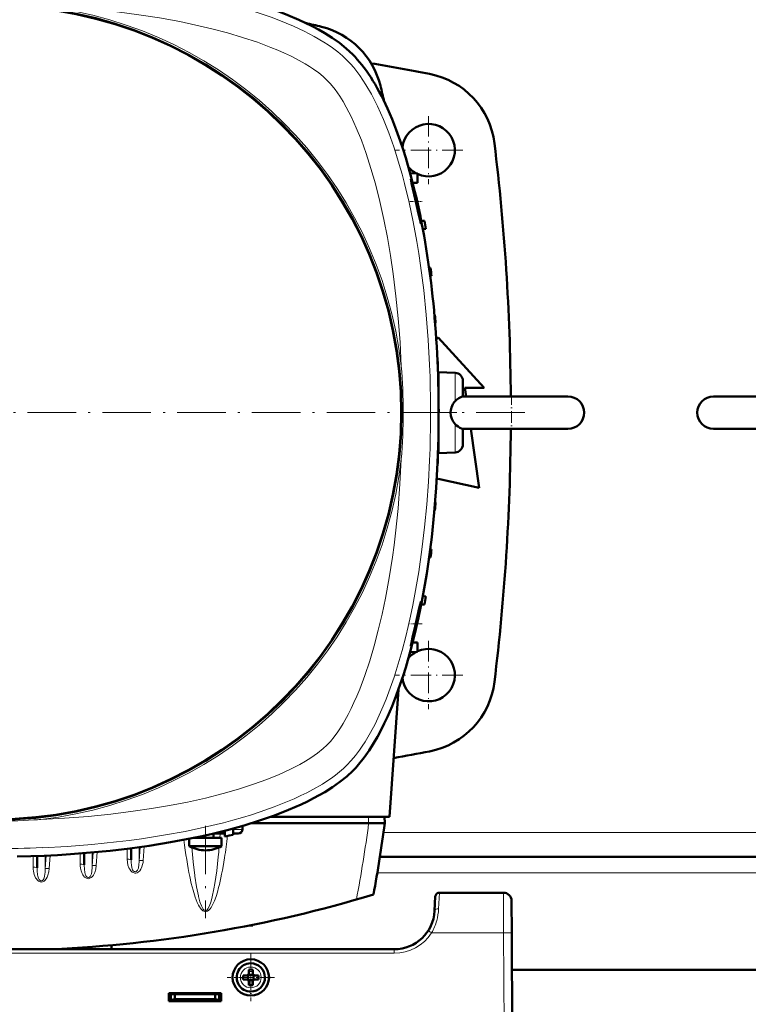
# Model space of a CAD drawing. Extents: x -1358 to 1757, y -1616 to 699.
# Tile 9 of 96: x -17 to 163, y -1415 to -1171. Entities that reach past the tile are written whole.
import ezdxf

# ---------------------------------------------------------------- set-up
doc = ezdxf.new("R2010")
doc.units = 0
doc.linetypes.add('DASHDOT', pattern=[18.5, 12, -3, 0.5, -3])

msp = doc.modelspace()

# ---------------------------------------------------------------- linework, layer by layer
at = {"color": 7, "linetype": 'DASHDOT', "lineweight": 18, "ltscale": 0.422498}
for p, q in [((84.29, -1195.14), (84.29, -1212.04)), ((84.29, -1325.14), (84.29, -1342.04))]:
    msp.add_line(p, q, dxfattribs=at)
at = {"color": 7, "linetype": 'DASHDOT', "lineweight": 18, "ltscale": 0.4225}
for p, q in [((92.74, -1203.59), (75.84, -1203.59)), ((92.74, -1333.59), (75.84, -1333.59))]:
    msp.add_line(p, q, dxfattribs=at)
at = {"color": 7, "lineweight": 50}
for p, q in [((79.73, -1209.29), (81.56, -1209.39)), ((81.56, -1209.39), (81.56, -1211.64)), ((80.37, -1211.7), (81.56, -1211.64)), ((83.29, -1221.09), (82.47, -1221.06)), ((83.58, -1223.09), (82.86, -1223.11)), ((84.4, -1232.7), (84.8, -1232.71)), ((84.68, -1234.73), (85.01, -1234.71)), ((85.72, -1244.33), (85.88, -1244.34)), ((85.89, -1246.34), (86.02, -1246.34)), ((86.19, -1250.46), (86.64, -1249.96)), ((86.64, -1249.96), (98.02, -1262.46)), ((86.5, -1255.96), (86.54, -1255.96)), ((86.58, -1257.97), (86.61, -1257.96)), ((90.85, -1258.73), (86.78, -1258.59)), ((86.78, -1278.59), (86.78, -1258.59)), ((86.78, -1260.96), (86.68, -1260.96)), ((92.78, -1264.6), (92.78, -1260.73)), ((93.27, -1262.46), (93.57, -1264.59)), ((98.02, -1262.46), (93.27, -1262.46)), ((92.75, -1264.59), (111.49, -1264.59)), ((98.07, -1264.59), (92.78, -1264.59)), ((118.78, -1264.59), (98.07, -1264.59)), ((111.49, -1264.59), (118.78, -1264.59)), ((154.78, -1264.59), (175.49, -1264.59)), ((162.07, -1264.59), (154.78, -1264.59)), ((180.78, -1264.59), (162.07, -1264.59)), ((92.75, -1272.59), (111.49, -1272.59)), ((92.78, -1276.02), (92.78, -1272.58)), ((94.7, -1272.59), (96.77, -1287.21)), ((111.49, -1272.59), (118.78, -1272.59)), ((154.78, -1272.59), (175.49, -1272.59)), ((86.78, -1276.21), (86.68, -1276.22)), ((92.78, -1276.45), (92.78, -1276.02)), ((86.58, -1279.21), (86.61, -1279.21)), ((86.78, -1278.59), (90.85, -1278.45)), ((86.5, -1281.22), (86.54, -1281.21)), ((86.64, -1284.96), (86.3, -1285.04)), ((96.77, -1287.21), (86.64, -1284.96)), ((85.89, -1290.84), (86.02, -1290.84)), ((85.72, -1292.85), (85.88, -1292.84)), ((84.4, -1304.48), (84.8, -1304.46)), ((84.68, -1302.45), (85.01, -1302.46)), ((83.58, -1314.09), (82.86, -1314.06)), ((83.29, -1316.09), (82.47, -1316.12)), ((80.37, -1325.48), (81.56, -1325.54)), ((81.56, -1327.79), (81.56, -1325.54)), ((79.73, -1327.89), (81.56, -1327.79)), ((76.83, -1337.16), (74.63, -1368.69)), ((69.43, -1370.29), (40.39, -1370.29)), ((74.63, -1368.69), (45.22, -1368.69)), ((69.43, -1370.29), (69.46, -1370.29)), ((69.46, -1370.29), (73.43, -1370.29)), ((73.39, -1368.69), (73.43, -1370.29)), ((31.08, -1373.89), (31.08, -1372.81)), ((31.18, -1372.79), (33.38, -1372.79)), ((33.88, -1372.79), (33.38, -1372.79)), ((33.91, -1373.53), (33.86, -1372.13)), ((35.96, -1371.57), (35.91, -1373.17)), ((37.18, -1372.79), (35.92, -1372.79)), ((38.23, -1370.94), (38.27, -1371.82)), ((25.08, -1375.92), (25.08, -1374.12)), ((32.37, -1373.89), (26.23, -1373.89)), ((27.08, -1373.89), (27.08, -1373.71)), ((33.08, -1373.89), (32.37, -1373.89)), ((33.08, -1375.92), (33.08, -1373.89)), ((-0.93, -1377.69), (-0.93, -1380.56)), ((10.69, -1376.47), (10.69, -1379.32)), ((26.81, -1375.92), (25.08, -1375.92)), ((32.37, -1375.92), (26.81, -1375.92)), ((32.37, -1375.92), (33.08, -1375.92)), ((-12.56, -1378.39), (-12.56, -1381.3)), ((201.32, -1378.59), (72.24, -1378.59)), ((102.82, -1387.48), (86.95, -1387.48)), ((85.95, -1388.42), (85.76, -1392)), ((104.82, -1389.47), (104.86, -1397.42)), ((40.79, -1395.59), (39.96, -1395.59)), ((40.79, -1395.42), (40.79, -1395.59)), ((105.29, -1479.48), (104.86, -1397.42)), ((75.78, -1401.48), (-122.2, -1401.48)), ((-3.1, -1401.48), (-3.1, -1401.17)), ((-2.31, -1401.48), (-2.31, -1401.12)), ((5.79, -1401.48), (5.79, -1400.49)), ((5.79, -1401.48), (5.79, -1400.49)), ((39.8, -1406.55), (39.8, -1407.47)), ((40.8, -1407.47), (40.8, -1406.55)), ((168.67, -1406.59), (104.91, -1406.59)), ((38.37, -1407.97), (39.3, -1407.97)), ((38.37, -1408.97), (39.3, -1408.97)), ((39.66, -1407.84), (39.65, -1407.83)), ((39.66, -1409.11), (39.65, -1409.12)), ((39.66, -1407.84), (39.66, -1409.11)), ((40.93, -1407.84), (39.66, -1407.84)), ((39.66, -1409.11), (40.93, -1409.11)), ((40.94, -1407.83), (40.93, -1407.84)), ((40.93, -1407.84), (40.93, -1409.11)), ((40.93, -1409.11), (40.94, -1409.12)), ((42.22, -1407.97), (41.3, -1407.97)), ((42.22, -1408.97), (41.3, -1408.97)), ((39.8, -1409.47), (39.8, -1410.39)), ((40.8, -1409.47), (40.8, -1410.39)), ((19.99, -1414.38), (19.99, -1412.38)), ((19.99, -1412.38), (32.99, -1412.38)), ((19.99, -1412.59), (32.99, -1412.59)), ((19.99, -1413.98), (20.49, -1413.98)), ((20.49, -1412.59), (20.49, -1414.04)), ((20.49, -1414.04), (21.49, -1413.86)), ((20.49, -1414.38), (20.49, -1414.04)), ((21.49, -1413.98), (20.83, -1413.98)), ((21.49, -1413.86), (21.49, -1412.59)), ((21.49, -1413.86), (31.49, -1413.86)), ((23.24, -1413.98), (21.49, -1413.98)), ((23.24, -1413.86), (23.24, -1413.98)), ((23.24, -1413.86), (23.24, -1413.98)), ((23.24, -1413.86), (23.24, -1413.98)), ((23.24, -1413.98), (23.24, -1413.86)), ((23.24, -1413.86), (23.24, -1413.98)), ((25.74, -1413.98), (25.74, -1413.86)), ((27.49, -1413.98), (25.74, -1413.98)), ((29.24, -1413.98), (27.49, -1413.98)), ((29.24, -1413.86), (29.24, -1413.98)), ((29.24, -1413.86), (29.24, -1413.98)), ((29.24, -1413.86), (29.24, -1413.98)), ((29.24, -1413.86), (29.24, -1413.98)), ((29.24, -1413.86), (29.24, -1413.98)), ((29.24, -1413.86), (29.24, -1413.98)), ((29.24, -1413.86), (29.24, -1413.98)), ((31.49, -1412.59), (31.49, -1413.86)), ((31.49, -1413.86), (32.49, -1414.04)), ((32.15, -1413.98), (31.49, -1413.98)), ((31.49, -1413.98), (31.49, -1414.38)), ((32.49, -1412.59), (32.49, -1414.04)), ((32.49, -1413.98), (32.99, -1413.98)), ((32.49, -1414.04), (32.49, -1414.38)), ((32.96, -1414.38), (32.97, -1413.98)), ((32.99, -1412.38), (32.99, -1414.38)), ((32.99, -1414.38), (19.99, -1414.38))]:
    msp.add_line(p, q, dxfattribs=at)
at = {"color": 7, "linetype": 'DASHDOT', "lineweight": 18, "ltscale": 0.075502}
msp.add_line((79.65, -1216.29), (82.67, -1216.29), dxfattribs=at)
at = {"color": 7, "lineweight": 18}
for p, q in [((90.85, -1265.76), (90.85, -1258.73)), ((90.85, -1277.91), (90.85, -1271.42)), ((90.85, -1278.45), (90.85, -1277.91)), ((69.39, -1368.69), (69.43, -1370.29)), ((32.75, -1372.79), (32.67, -1373.89)), ((35.95, -1371.82), (38.27, -1371.82)), ((200.44, -1372.59), (73.12, -1372.59)), ((1.26, -1377.51), (1.07, -1380.79)), ((1.07, -1377.52), (1.07, -1380.79)), ((2.26, -1377.41), (2.06, -1380.74)), ((9.69, -1379.2), (9.69, -1376.6)), ((12.89, -1376.18), (12.69, -1379.55)), ((12.69, -1376.21), (12.69, -1379.55)), ((13.89, -1376.04), (13.68, -1379.49)), ((17.5, -1375.57), (17.11, -1375.62)), ((-13.56, -1381.18), (-13.56, -1378.42)), ((-10.37, -1378.3), (-10.56, -1381.55)), ((-10.56, -1378.3), (-10.56, -1381.55)), ((-9.38, -1378.25), (-9.57, -1381.49)), ((-1.93, -1380.43), (-1.93, -1377.77)), ((13.68, -1379.54), (13.68, -1379.49)), ((201.97, -1382.59), (71.59, -1382.59)), ((26.48, -1383.37), (26.46, -1383.2)), ((86.76, -1391.45), (86.95, -1387.48)), ((102.86, -1397.42), (102.82, -1387.48)), ((27.38, -1388.44), (27.34, -1388.27)), ((102.86, -1397.42), (85.03, -1397.42)), ((102.86, -1397.42), (103.29, -1479.48)), ((75.78, -1401.48), (75.78, -1402.47)), ((75.78, -1402.47), (-122.2, -1402.47)), ((40.27, -1405.9), (40.3, -1405.9)), ((37.72, -1408.5), (37.72, -1408.47)), ((42.87, -1408.45), (42.87, -1408.47)), ((40.32, -1411.04), (40.3, -1411.04))]:
    msp.add_line(p, q, dxfattribs=at)
at = {"color": 7, "linetype": 'DASHDOT', "lineweight": 18, "ltscale": 0.241299}
msp.add_line((104.78, -1263.76), (104.78, -1273.42), dxfattribs=at)
at = {"color": 7, "linetype": 'DASHDOT', "lineweight": 18}
for p, q in [((108.08, -1268.59), (-154.51, -1268.59)), ((29.08, -1370.88), (29.08, -1393.81))]:
    msp.add_line(p, q, dxfattribs=at)
at = {"color": 7, "linetype": 'DASHDOT', "lineweight": 18, "ltscale": 0.125204}
msp.add_line((91.27, -1268.59), (86.26, -1268.59), dxfattribs=at)
at = {"color": 7, "linetype": 'DASHDOT', "lineweight": 18, "ltscale": 0.076287}
msp.add_line((82.67, -1320.89), (79.62, -1320.89), dxfattribs=at)
at = {"color": 7, "linetype": 'DASHDOT', "lineweight": 18, "ltscale": 0.292502}
msp.add_line((40.3, -1402.62), (40.3, -1414.32), dxfattribs=at)
at = {"color": 7, "linetype": 'DASHDOT', "lineweight": 18, "ltscale": 0.2925}
msp.add_line((46.15, -1408.47), (34.45, -1408.47), dxfattribs=at)
at = {"color": 7, "linetype": 'DASHDOT', "lineweight": 18, "ltscale": 0.003525}
for p, q in [((21.49, -1413.85), (21.49, -1413.99)), ((27.49, -1413.85), (27.49, -1413.99))]:
    msp.add_line(p, q, dxfattribs=at)
at = {"color": 7, "lineweight": 18}
for points in [[(64.09, -1181.28), (63, -1180.25), (61.8, -1179.25), (60.49, -1178.26), (59.44, -1177.53), (58.34, -1176.82), (56, -1175.44), (53.49, -1174.13), (50.83, -1172.88), (49.06, -1172.12), (47.23, -1171.38), (45.32, -1170.66), (43.36, -1169.97), (39.37, -1168.67), (35.23, -1167.49), (30.98, -1166.4), (28.43, -1165.81), (25.85, -1165.26), (20.6, -1164.25), (15.26, -1163.37), (9.83, -1162.62), (4.34, -1161.99)], [(51.5, -1180.96), (50.08, -1180.24), (48.6, -1179.55), (46.96, -1178.83), (45.28, -1178.14), (41.92, -1176.87), (38.27, -1175.66), (34.51, -1174.54), (30.65, -1173.53), (26.71, -1172.6), (22.71, -1171.76), (17.68, -1170.85), (12.59, -1170.05), (9.6, -1169.64), (6.6, -1169.27), (0.55, -1168.65), (-5.54, -1168.17), (-11.66, -1167.84)], [(59.14, -1186.23), (58.19, -1185.35), (57.09, -1184.46), (55.85, -1183.56), (54.85, -1182.89), (53.78, -1182.24), (51.5, -1180.96)], [(84.52, -1256.74), (84.19, -1250.55), (83.71, -1244.4), (83.09, -1238.28), (82.71, -1235.2), (82.3, -1232.14), (81.85, -1229.16), (81.37, -1226.19), (80.48, -1221.34), (79.47, -1216.56), (78.34, -1211.86), (77.71, -1209.49), (77.04, -1207.15), (76.37, -1204.94), (75.66, -1202.75), (74.44, -1199.32), (73.12, -1195.99), (72.4, -1194.32), (71.64, -1192.7), (70.91, -1191.2), (70.14, -1189.75), (68.77, -1187.37), (68.04, -1186.23), (67.29, -1185.13), (66.53, -1184.1), (65.76, -1183.12), (64.93, -1182.17), (64.09, -1181.28)], [(77.53, -1257.04), (77.22, -1251.16), (76.77, -1245.31), (76.21, -1239.73), (75.52, -1234.2), (74.85, -1229.67), (74.09, -1225.19), (73.23, -1220.77), (72.23, -1216.32), (71.13, -1211.96), (70.03, -1208.12), (68.83, -1204.39), (67.65, -1201.14), (66.38, -1198.03), (65.18, -1195.41), (63.92, -1192.95), (63.12, -1191.55), (62.3, -1190.24), (61.15, -1188.59), (60, -1187.15), (59.14, -1186.23)], [(64.41, -1343.31), (65.13, -1341.88), (65.82, -1340.41), (66.54, -1338.77), (67.24, -1337.09), (68.5, -1333.72), (69.72, -1330.07), (70.83, -1326.31), (71.85, -1322.45), (72.77, -1318.52), (73.61, -1314.52), (74.53, -1309.49), (75.32, -1304.4), (75.73, -1301.41), (76.1, -1298.41), (76.72, -1292.35), (77.2, -1286.26), (77.53, -1280.15)], [(64.09, -1355.9), (65.15, -1354.77), (66.17, -1353.54), (67.17, -1352.22), (67.89, -1351.18), (68.59, -1350.09), (69.93, -1347.81), (71.04, -1345.71), (72.09, -1343.52), (73.09, -1341.26), (73.8, -1339.53), (74.48, -1337.76), (75.76, -1334.13), (76.8, -1330.83), (77.77, -1327.46), (78.66, -1324.04), (79.27, -1321.52), (79.83, -1318.97), (80.4, -1316.25), (80.92, -1313.51), (81.85, -1308.04), (82.64, -1302.51), (83.3, -1296.94), (83.84, -1291.33), (84.25, -1285.69), (84.52, -1280.45)], [(59.14, -1350.95), (60.02, -1350), (60.91, -1348.9), (61.81, -1347.66), (62.48, -1346.65), (63.14, -1345.59), (64.41, -1343.31)], [(-11.66, -1369.34), (-5.78, -1369.02), (0.07, -1368.57), (5.64, -1368.02), (11.18, -1367.33), (15.7, -1366.66), (20.18, -1365.9), (24.6, -1365.03), (29.05, -1364.04), (33.42, -1362.94), (37.26, -1361.84), (40.99, -1360.63), (44.23, -1359.45), (47.34, -1358.19), (49.96, -1356.99), (52.42, -1355.72), (53.82, -1354.93), (55.13, -1354.11), (56.78, -1352.96), (58.22, -1351.81), (59.14, -1350.95)], [(-11.36, -1376.33), (-5.18, -1376), (0.98, -1375.52), (7.1, -1374.89), (10.17, -1374.52), (13.23, -1374.11), (16.21, -1373.66), (19.18, -1373.18), (24.03, -1372.29), (28.81, -1371.28), (33.52, -1370.15), (35.88, -1369.52), (38.22, -1368.85), (40.44, -1368.18), (42.62, -1367.47), (46.05, -1366.25), (49.38, -1364.93), (51.05, -1364.2), (52.68, -1363.45), (54.17, -1362.71), (55.62, -1361.95), (58, -1360.57), (59.15, -1359.85), (60.25, -1359.1), (61.27, -1358.34), (62.25, -1357.57), (63.2, -1356.74), (64.09, -1355.9)], [(19.42, -1375.17), (19.11, -1375.27), (18.47, -1375.41), (17.5, -1375.57)], [(26.46, -1383.2), (26.05, -1379.86), (25.69, -1376.24)], [(9.69, -1379.2), (9.75, -1379.93), (9.9, -1380.65), (10.15, -1381.33), (10.34, -1381.69), (10.58, -1382.03), (10.77, -1382.23), (10.98, -1382.4), (11.18, -1382.51), (11.4, -1382.59), (11.62, -1382.63), (11.84, -1382.62)], [(10.69, -1379.32), (10.71, -1379.93), (10.78, -1380.77), (10.85, -1381.19), (10.97, -1381.62), (11.06, -1381.82), (11.21, -1382.04), (11.41, -1382.21), (11.57, -1382.27), (11.74, -1382.28), (11.94, -1382.22), (12.12, -1382.1), (12.25, -1381.94), (12.36, -1381.74), (12.48, -1381.41), (12.54, -1381.18), (12.61, -1380.72), (12.69, -1379.55)], [(12.44, -1382.37), (12.8, -1382.03), (13.08, -1381.63), (13.35, -1381.06), (13.54, -1380.46), (13.63, -1380), (13.68, -1379.54)], [(12.69, -1379.55), (12.71, -1379.53), (12.8, -1379.51), (12.95, -1379.49), (13.32, -1379.48), (13.68, -1379.49)], [(32.25, -1378.57), (31.86, -1382.05), (31.41, -1385.18), (31.18, -1386.56)], [(-9.57, -1381.49), (-9.68, -1382.34), (-9.91, -1383.17), (-10.1, -1383.62), (-10.34, -1384.04), (-10.65, -1384.42), (-10.85, -1384.6), (-11.08, -1384.74), (-11.45, -1384.84), (-11.84, -1384.81), (-12.05, -1384.73), (-12.24, -1384.62), (-12.57, -1384.31), (-12.77, -1384.04), (-12.94, -1383.76), (-13.13, -1383.37), (-13.27, -1382.97), (-13.47, -1382.15), (-13.54, -1381.67), (-13.56, -1381.18)], [(-12.26, -1383.91), (-12.41, -1383.36), (-12.45, -1383.08), (-12.54, -1382.05), (-12.56, -1381.3)], [(-10.56, -1381.55), (-10.6, -1382.43), (-10.71, -1383.37)], [(-10.56, -1381.55), (-10.55, -1381.54), (-10.51, -1381.52), (-10.29, -1381.49), (-10.06, -1381.48), (-9.57, -1381.49)], [(-1.93, -1380.43), (-1.92, -1380.79), (-1.84, -1381.44), (-1.69, -1382.06), (-1.44, -1382.72), (-1.27, -1383.04), (-1.07, -1383.34), (-0.84, -1383.6), (-0.55, -1383.82), (-0.23, -1383.97), (0.14, -1384.01), (0.5, -1383.92), (0.83, -1383.72), (1.11, -1383.45), (1.34, -1383.14), (1.53, -1382.81), (1.68, -1382.46), (1.93, -1381.65), (2.06, -1380.78), (2.06, -1380.74)], [(-0.93, -1380.56), (-0.88, -1381.74), (-0.8, -1382.4), (-0.7, -1382.86), (-0.62, -1383.09), (-0.51, -1383.3), (-0.37, -1383.49), (-0.18, -1383.63), (-0.02, -1383.68), (0.15, -1383.68), (0.35, -1383.61), (0.51, -1383.48), (0.65, -1383.3), (0.75, -1383.1), (0.85, -1382.81), (0.97, -1382.21), (1.05, -1381.13), (1.07, -1380.79)], [(1.07, -1380.79), (1.09, -1380.78), (1.18, -1380.76), (1.33, -1380.74), (2.06, -1380.74)], [(-11.73, -1384.52), (-11.93, -1384.41), (-12.1, -1384.22), (-12.26, -1383.91)], [(-11.07, -1384.29), (-11.24, -1384.45), (-11.45, -1384.54), (-11.59, -1384.55), (-11.73, -1384.52)], [(-10.71, -1383.37), (-10.82, -1383.8), (-10.9, -1384.01), (-11.07, -1384.29)], [(26.52, -1388.56), (26.01, -1386.89), (25.58, -1385.2), (25.2, -1383.49)], [(27.34, -1388.27), (26.89, -1386.01), (26.48, -1383.37)], [(32.34, -1386.23), (32.04, -1387.32), (31.7, -1388.4), (31.31, -1389.46), (30.84, -1390.51), (30.45, -1391.18), (30.21, -1391.49), (29.94, -1391.79), (29.61, -1392.04), (29.34, -1392.15), (28.99, -1392.18), (28.65, -1392.09), (28.43, -1391.96), (28.23, -1391.8), (28.02, -1391.57), (27.82, -1391.33), (27.58, -1390.96), (27.37, -1390.59), (27.05, -1389.93), (26.77, -1389.25), (26.52, -1388.56)], [(31.18, -1386.56), (30.76, -1388.53), (30.47, -1389.61), (30.32, -1390.1), (30.01, -1390.89), (29.69, -1391.46), (29.48, -1391.71), (29.26, -1391.85), (29.11, -1391.89), (28.97, -1391.88), (28.76, -1391.77), (28.54, -1391.56), (28.23, -1391.05), (28.07, -1390.7)], [(28.07, -1390.7), (27.72, -1389.71), (27.38, -1388.44)]]:
    msp.add_lwpolyline(points, dxfattribs=at)
at = {"color": 7, "lineweight": 50}
for points in [[(31.49, -1164.46), (35.69, -1165.53), (39.89, -1166.74), (41.98, -1167.39), (44.06, -1168.08), (46.8, -1169.07), (49.5, -1170.13), (52.15, -1171.27)], [(52.15, -1171.27), (53.79, -1172.04), (55.47, -1172.88), (57.03, -1173.72), (58.6, -1174.62), (60.43, -1175.78), (62.21, -1177.03), (63.91, -1178.39), (64.73, -1179.11), (65.51, -1179.86)], [(74.1, -1193.23), (75.24, -1195.87), (76.3, -1198.57), (77.29, -1201.31), (77.98, -1203.39), (78.64, -1205.48), (79.84, -1209.68), (80.91, -1213.89)], [(79.92, -1210.79), (79.91, -1210.79), (79.91, -1210.79), (79.91, -1210.8), (79.91, -1210.82), (79.94, -1211.04)], [(82.19, -1220.2), (81.77, -1218.03), (81.24, -1215.61), (80.66, -1213.25), (80.18, -1211.52), (79.99, -1210.93), (79.93, -1210.81)], [(80.15, -1212.05), (81.21, -1216.75), (81.78, -1219.32), (82.25, -1221.35), (82.37, -1221.74), (82.39, -1221.78), (82.39, -1221.79), (82.4, -1221.79)], [(82.4, -1221.79), (82.4, -1221.79), (82.4, -1221.79), (82.4, -1221.78), (82.4, -1221.77), (82.41, -1221.74), (82.37, -1221.37)], [(90.85, -1265.76), (91.21, -1265.43), (91.81, -1264.98), (92.42, -1264.67), (92.75, -1264.59)], [(89.75, -1268.59), (89.79, -1267.96), (89.93, -1267.35), (90.09, -1266.91), (90.29, -1266.5), (90.65, -1265.99), (90.85, -1265.76)], [(86.78, -1268.59), (86.71, -1274.83), (86.51, -1281.05), (86.16, -1287.22), (85.68, -1293.34), (85.05, -1299.4), (84.67, -1302.47), (84.26, -1305.52), (83.83, -1308.4), (83.36, -1311.26), (82.62, -1315.34), (81.8, -1319.35), (80.91, -1323.29)], [(90.85, -1271.42), (90.6, -1271.13), (90.38, -1270.82), (90.03, -1270.13), (89.82, -1269.37), (89.75, -1268.59)], [(92.75, -1272.59), (92.42, -1272.51), (92.03, -1272.33), (91.58, -1272.05), (91.21, -1271.76), (90.85, -1271.42)], [(80.33, -1325.14), (80.75, -1323.61), (81.49, -1320.46), (82.02, -1317.87), (82.37, -1315.83), (82.41, -1315.44), (82.4, -1315.41), (82.4, -1315.4), (82.4, -1315.39), (82.4, -1315.39), (82.4, -1315.39)], [(82.4, -1315.39), (82.39, -1315.39), (82.39, -1315.4), (82.37, -1315.44), (82.26, -1315.8)], [(81.98, -1316.99), (80.96, -1321.54), (80.42, -1323.89), (80.04, -1325.64), (79.92, -1326.24), (79.91, -1326.37)], [(80.91, -1323.29), (79.84, -1327.5), (78.64, -1331.7), (77.98, -1333.79), (77.29, -1335.87), (76.3, -1338.61), (75.24, -1341.31), (74.1, -1343.95)], [(79.92, -1326.39), (79.92, -1326.39), (79.92, -1326.39), (79.94, -1326.36), (80.02, -1326.15)], [(74.1, -1343.95), (73.33, -1345.6), (72.49, -1347.28), (71.65, -1348.84), (70.75, -1350.4), (69.59, -1352.24), (68.34, -1354.02), (66.98, -1355.72), (66.26, -1356.54), (65.51, -1357.32)], [(65.51, -1357.32), (64.02, -1358.7), (62.36, -1360.03), (60.55, -1361.32), (58.59, -1362.56), (57.24, -1363.35), (55.84, -1364.11), (54.34, -1364.87), (52.8, -1365.61), (49.63, -1366.99), (46.12, -1368.36), (42.47, -1369.63), (38.68, -1370.81), (34.78, -1371.89), (30.79, -1372.88), (28.25, -1373.46), (25.68, -1374), (20.46, -1374.99), (15.15, -1375.85), (10.35, -1376.52), (5.51, -1377.09), (0.63, -1377.56), (-4.29, -1377.95), (-7.56, -1378.15), (-10.83, -1378.32), (-14.17, -1378.44), (-17.51, -1378.53)]]:
    msp.add_lwpolyline(points, dxfattribs=at)
at = {"color": 7, "lineweight": 18}
msp.add_circle((-23.22, -1268.59), 101, dxfattribs=at)
at = {"color": 7, "lineweight": 50}
for centre, radius in [((-23.22, -1268.59), 100.74), ((40.3, -1408.47), 4.5)]:
    msp.add_circle(centre, radius, dxfattribs=at)
at = {"color": 7, "lineweight": 18}
for centre, radius, start, end in [((-23.22, -1268.59), 101.41, 6.5424, 83.4568), ((-69.53, -1268.59), 147.52, 355.507, 4.4923), ((-193.68, -1268.59), 278.46, 357.5597, 2.4396), ((-23.22, -1268.59), 101.41, 276.5424, 353.4568), ((-23.22, -1222.28), 147.51, 265.5067, 273.8371), ((-23.21, -1222.46), 147.33, 273.8374, 274.4937), ((-248.86, -1328.88), 321, 349.1719, 352.5876), ((-121.48, -1354.79), 157.13, 351.189, 353.1941), ((-23.22, -1098.12), 278.46, 267.5597, 272.4396), ((-23.22, -1052.42), 325.7, 276.7434, 277.1126), ((-158.39, -1359.34), 191.61, 354.2387, 354.9397), ((11.63, -1381.28), 1.36, 278.9694, 306.4815), ((73.25, -1390.81), 13.53, 344.6596, 357.2824), ((73.75, -1390.94), 13.01, 330.0886, 344.6192), ((50.32, -1450.82), 63.69, 56.9791, 57.8765), ((75.77, -1391.47), 11, 270.0069, 327.2297), ((40.3, -1408.47), 2.57, 90.5294, 180), ((40.3, -1408.47), 2.57, 0.5294, 90), ((40.3, -1408.47), 2.57, 180.5294, 270), ((40.3, -1408.47), 2.57, 270.5294, 360)]:
    msp.add_arc(centre, radius, start, end, dxfattribs=at)
at = {"color": 7, "lineweight": 50}
for centre, radius, start, end in [((-23.21, -1498.21), 335.12, 76.0141, 76.7054), ((52.95, -1192.43), 20, 13.9859, 76.0141), ((-23.21, -1739.84), 565.5, 79.0156, 80.5062), ((80.73, -1204.33), 20, 6.9635, 79.0156), ((-252.83, -1268.59), 335.12, 13.2915, 13.9859), ((84.29, -1203.59), 6.5, 245.1362, 174.0264), ((-445.36, -1268.59), 550, 0.4166, 6.9635), ((84.29, -1203.59), 6.5, 219.9563, 242.927), ((79.9, -1210.82), 0.03, 20.9032, 64.4524), ((106.46, -1206.06), 26.98, 190.6516, 192.8383), ((52.63, -1225.48), 30.02, 7.8714, 10.1339), ((-238.22, -1268.59), 325, 8.0479, 8.4041), ((-238.22, -1268.59), 325, 5.9829, 6.3375), ((-238.22, -1268.59), 325, 3.9256, 4.2791), ((-238.22, -1268.59), 325, 1.8735, 2.2263), ((90.78, -1260.73), 2, 0, 88), ((118.78, -1268.59), 4, 0, 90), ((154.78, -1268.59), 4, 90, 180), ((-238.22, -1268.59), 325, 359.8237, 0.1763), ((118.78, -1268.59), 4, 270, 0), ((154.78, -1268.59), 4, 180, 270), ((-445.36, -1268.59), 550, 353.0365, 359.5833), ((90.78, -1276.45), 2, 272, 0), ((-238.22, -1268.59), 325, 357.7737, 358.1265), ((-238.22, -1268.59), 325, 355.7209, 356.0744), ((-238.22, -1268.59), 325, 353.6625, 354.0172), ((-238.22, -1268.59), 325, 351.5959, 351.9522), ((126.74, -1326.99), 45.87, 165.8814, 167.3994), ((79.93, -1326.38), 0.0181, 165.2469, 232.7118), ((60.19, -1319.54), 20.9, 341.5709, 344.4634), ((84.29, -1333.59), 6.5, 185.9716, 114.8637), ((84.29, -1333.59), 6.5, 117.1008, 140.0431), ((80.73, -1332.85), 20, 280.9844, 353.0365), ((-23.21, -797.34), 565.5, 280.0676, 280.9844), ((-248.86, -1328.39), 325, 349.4417, 352.5926), ((-23.22, -1053.59), 325, 280.1234, 280.4818), ((29.08, -1368.99), 8, 240, 270), ((29.08, -1368.99), 8, 270, 300), ((86.95, -1388.48), 1, 90, 177), ((102.82, -1389.48), 2, 0.3, 90), ((-23.22, -1076.79), 325, 272.5126, 286.7861), ((75.78, -1391.48), 10, 270, 357.0001), ((40.3, -1408.47), 3.5, 90.5294, 270.5294), ((40.29, -1423.64), 17.1, 89.9978, 91.6733), ((40.3, -1408.47), 3.5, 270.5294, 90.5294), ((40.3, -1423.64), 17.1, 88.3267, 90.0022), ((55.47, -1408.47), 17.1, 178.3267, 180.0022), ((55.5, -1408.47), 17.14, 179.9996, 181.6715), ((39.3, -1407.47), 0.5, 270, 360), ((39.3, -1409.47), 0.5, 0, 90), ((41.3, -1407.47), 0.5, 180, 270), ((41.3, -1409.47), 0.5, 90, 180), ((25.12, -1408.47), 17.1, 359.9978, 1.6733), ((25.09, -1408.47), 17.14, 358.3285, 0.0004), ((40.3, -1393.27), 17.13, 268.3286, 271.6729)]:
    msp.add_arc(centre, radius, start, end, dxfattribs=at)
for centre, major_axis, ratio, start_param, end_param in [((56.12, -1265.82), (0.42, -90.71), 0.335977, 2.496911, 2.814667), ((53.78, -1270.49), (-0.73, -96.68), 0.341319, 1.592988, 2.198749), ((37.11, -1371.79), (1.14, -0.23), 0.853683, 4.943675, 6.488291)]:
    msp.add_ellipse(centre, major_axis=major_axis, ratio=ratio, start_param=start_param, end_param=end_param, dxfattribs=at)
at = {"color": 7, "lineweight": 18}
for centre, major_axis, ratio, start_param, end_param in [((33.38, -1371.79), (0, 1), 0.866025, 3.141593, 3.752854), ((28.78, -1331.23), (0.24, -60.87), 0.121427, 5.499933, 5.744375), ((9.69, -1376.58), (1, 0), 0.121869, 0.029596, 0.678029), ((9.69, -1379.32), (1, 0), 0.121869, 0, 1.570796), ((29.19, -1329.49), (-0.1, -62.68), 0.121204, 0.439156, 0.663903), ((-13.56, -1381.3), (1, 0), 0.121869, 0, 1.570796), ((-1.93, -1380.56), (1, 0), 0.121869, 0, 1.570797), ((86.76, -1392.05), (0.999, -0.053), 0.602236, 1.602683, 3.141439), ((102.86, -1397.44), (-2, -0.01), 0.005236, 3.141593, 4.712362)]:
    msp.add_ellipse(centre, major_axis=major_axis, ratio=ratio, start_param=start_param, end_param=end_param, dxfattribs=at)

doc.saveas('drawing.dxf')
